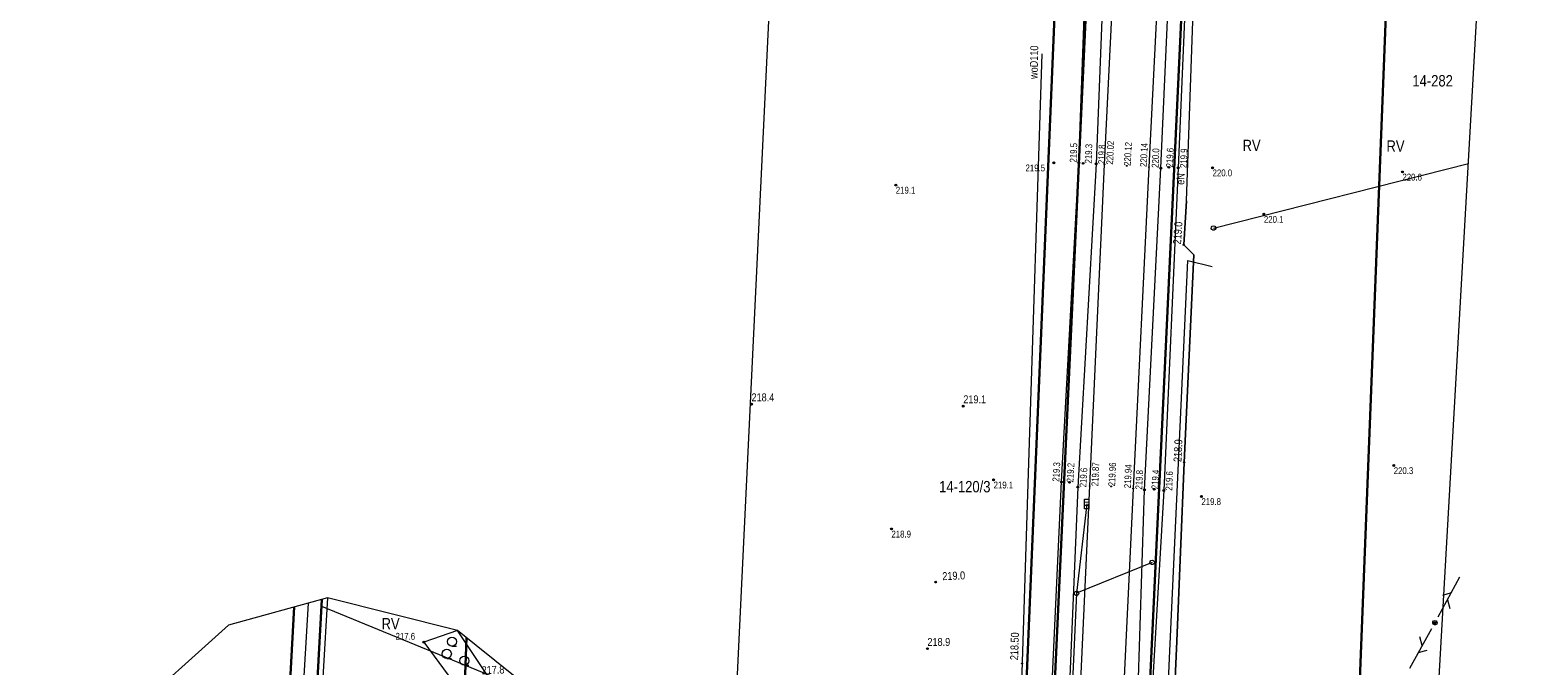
# Model space of a CAD drawing. Header units: metres. Extents: x 0 to 6601798, y -2700 to 5691112.
# Tile 56 of 61: x 6600116 to 6600282, y 5690510 to 5690580. Entities that reach past the tile are written whole.
import ezdxf
from ezdxf.enums import TextEntityAlignment as Align

# ---------------------------------------------------------------- set-up
doc = ezdxf.new("R2010")
doc.units = ezdxf.units.M
doc.header["$MEASUREMENT"] = 0
for name, color, linetype, lineweight in [('AS__Nowe_granice', 150, 'Continuous', 30), ('Dzialki', 150, 'Continuous', 30), ('Kl_uz', 7, 'Continuous', 5), ('Kontury', 7, 'Continuous', 5), ('Numery_dzialek', 150, 'Continuous', 5), ('OTK_L_0', 7, 'Continuous', 5), ('OTK_L_5', 7, 'Continuous', 5), ('OTR_T_0', 7, 'Continuous', 5), ('OTR_T_1', 7, 'Continuous', 5), ('OTZ_L_1', 7, 'Continuous', 5), ('P_SUK_T_1', 7, 'Continuous', 5), ('P_SUK_T_3', 7, 'Continuous', 5), ('P_SUKP_L_0', 7, 'Continuous', 5), ('podzial_uzytki', 7, 'Continuous', 5), ('SUP_T_2', 7, 'Continuous', 5), ('SUTP_L_0', 7, 'Continuous', 5), ('UEEOC_T_0', 7, 'Continuous', 5), ('UEEOO_T_0', 7, 'Continuous', 5), ('UEEPB_L_0', 7, 'Continuous', 5), ('UEEPON_L_0', 7, 'Continuous', 5), ('UTTOA_T_14', 7, 'Continuous', 5), ('UTTOA_T_15', 7, 'Continuous', 5), ('UTTPOM_L_1', 7, 'Continuous', 5), ('UWWOC_T_0', 7, 'Continuous', 5), ('UWWOO_T_0', 7, 'Continuous', 5), ('UWWPM_L_1', 7, 'Continuous', 5), ('Uzytki', 7, 'Continuous', 5), ('WWRPP_T_0', 7, 'Continuous', 5)]:
    doc.layers.add(name, color=color, linetype=linetype, lineweight=lineweight)
doc.styles.add('STYL_ARIAL', font='ARIALN.TTF')

# ---------------------------------------------------------------- blocks, each defined once
blk = doc.blocks.new('801')
at = {"color": 0}
for radius in [1, 0.9, 0.8, 0.7, 0.6, 0.5, 0.4, 0.3, 0.2, 0.1]:
    blk.add_circle((0, 0), radius, dxfattribs=at)
blk = doc.blocks.new('403')
at = {"color": 0}
blk.add_circle((0, 0), 0.5, dxfattribs=at)
blk = doc.blocks.new('4_SUKS')
at = {"color": 7, "flags": 128}
blk.add_lwpolyline([(0, 2.5), (1.352, 2.103), (2.274, 1.039), (2.475, -0.356), (1.889, -1.637), (0.704, -2.399), (-0.704, -2.399), (-1.889, -1.637), (-2.475, -0.356), (-2.274, 1.039), (-1.352, 2.103), (0, 2.5)], dxfattribs=at)
blk = doc.blocks.new('509')
at = {"color": 0}
for p, q in [((-5, -2.5), (-5, 2.5)), ((-5, 2.5), (5.5, 2.5)), ((-1.5, 2.5), (-1.5, -2.5)), ((2, 2.5), (2, -2.5)), ((5.5, 2.5), (5.5, -2.5)), ((5.5, -2.5), (-5, -2.5))]:
    blk.add_line(p, q, dxfattribs=at)
blk = doc.blocks.new('4_SUPP')
at = {"color": 7, "flags": 128}
blk.add_lwpolyline([(0, 2.5), (1.352, 2.103), (2.274, 1.039), (2.475, -0.356), (1.889, -1.637), (0.704, -2.399), (-0.704, -2.399), (-1.889, -1.637), (-2.475, -0.356), (-2.274, 1.039), (-1.352, 2.103), (0, 2.5)], dxfattribs=at)
blk = doc.blocks.new('UGE')
at = {"color": 7, "flags": 128}
blk.add_lwpolyline([(0, 0.625), (0.442, 0.442), (0.625, 0), (0.442, -0.442), (0, -0.625), (-0.442, -0.442), (-0.625, 0), (-0.442, 0.442), (0, 0.625)], dxfattribs=at)
blk = doc.blocks.new('SLS')
at = {"color": 7, "flags": 128}
blk.add_lwpolyline([(0, 2.5), (1.352, 2.103), (2.274, 1.039), (2.475, -0.356), (1.889, -1.637), (0.704, -2.399), (-0.704, -2.399), (-1.889, -1.637), (-2.475, -0.356), (-2.274, 1.039), (-1.352, 2.103), (0, 2.5)], dxfattribs=at)
blk = doc.blocks.new('PLT')
at = {"color": 7, "flags": 128}
for points in [[(7.5, 0), (57.5, 0)], [(28.75, 0), (21.679, -7.071)], [(37.5, 0), (30.429, 7.071)]]:
    blk.add_lwpolyline(points, dxfattribs=at)
blk = doc.blocks.new('UGW')
at = {"color": 7, "flags": 128}
blk.add_lwpolyline([(0, 0.625), (0.442, 0.442), (0.625, 0), (0.442, -0.442), (0, -0.625), (-0.442, -0.442), (-0.625, 0), (-0.442, 0.442), (0, 0.625)], dxfattribs=at)
blk = doc.blocks.new('941')
at = {"color": 0}
blk.add_line((0, -5), (5, -5), dxfattribs=at)
blk.add_circle((0, 0), 5, dxfattribs=at)
blk.add_circle((0, 0), 5, dxfattribs=at)

msp = doc.modelspace()

# ---------------------------------------------------------------- linework, layer by layer
at = {"color": 7, "linetype": 'Continuous', "lineweight": 0, "flags": 128}
for points in [[(6600202.93, 5690706.54), (6600192.79, 5690495.33), (6600176.89, 5690496.29), (6600170.91, 5690507.35), (6600162.66, 5690513.94), (6600148.36, 5690517.54), (6600137.48, 5690514.53), (6600126.14, 5690504.34), (6600121.65, 5690492.89), (6600119.99, 5690466.63), (6600115.64, 5690430.18), (6600142.63, 5690419.44), (6600173.56, 5690407.43), (6600179.09, 5690404.85), (6600184.98, 5690403.27), (6600189.51, 5690403.01), (6600173.29, 5690035.7)], [(6600251.64, 5690029.65), (6600268.02, 5690461.06), (6600281.59, 5690699.83)]]:
    msp.add_lwpolyline(points, dxfattribs=at)
at = {"layer": 'AS__Nowe_granice', "linetype": 'Continuous', "flags": 128}
for points in [[(6600223.3, 5690460.39), (6600233.64, 5690706.18)], [(6600237.57, 5690705.16), (6600226.2, 5690460.16)], [(6600247.99, 5690701.28), (6600236.59, 5690459.38)], [(6600260.02, 5690457.93), (6600269.36, 5690696.9)]]:
    msp.add_lwpolyline(points, dxfattribs=at)
at = {"layer": 'Dzialki', "linetype": 'Continuous', "flags": 128}
for points in [[(6600144.89, 5690464.96), (6600147.73, 5690517.36)], [(6600141.9, 5690465.14), (6600144.69, 5690516.53)], [(6600161.87, 5690463.92), (6600163.68, 5690513.13)]]:
    msp.add_lwpolyline(points, dxfattribs=at)
at = {"layer": 'Kontury', "color": 3, "linetype": 'Continuous', "flags": 128}
for points in [[(6600226.2, 5690460.16), (6600235.15, 5690652.96)], [(6600243.71, 5690610.56), (6600238.68, 5690503.69)]]:
    msp.add_lwpolyline(points, dxfattribs=at)
at = {"layer": 'OTK_L_0', "color": 7, "linetype": 'Continuous', "flags": 128}
for points in [[(6600233.89, 5690565.23), (6600235.5, 5690597.94)], [(6600240.42, 5690597.66), (6600238.79, 5690564.91)], [(6600232.26, 5690529.84), (6600233.89, 5690565.23)], [(6600238.79, 5690564.91), (6600237.05, 5690529.56)], [(6600231.08, 5690503.64), (6600232.26, 5690529.84)], [(6600237.05, 5690529.56), (6600235.8, 5690503.43)]]:
    msp.add_lwpolyline(points, dxfattribs=at)
at = {"layer": 'OTK_L_5', "color": 7, "linetype": 'Continuous', "flags": 128}
for points in [[(6600240.09, 5690564.81), (6600243.06, 5690630.83)], [(6600231.07, 5690565.41), (6600232.29, 5690598.57)], [(6600234.26, 5690598.03), (6600232.98, 5690565.28)], [(6600243.4, 5690597.63), (6600242, 5690564.85)], [(6600229.16, 5690530.28), (6600231.07, 5690565.41)], [(6600232.98, 5690565.28), (6600230.95, 5690529.72)], [(6600238.3, 5690529.42), (6600240.09, 5690564.81)], [(6600242, 5690564.85), (6600240.41, 5690529.35)], [(6600227.92, 5690503.38), (6600229.16, 5690530.28)], [(6600230.95, 5690529.72), (6600229.86, 5690503.63)], [(6600237.4, 5690501.83), (6600238.3, 5690529.42)], [(6600240.41, 5690529.35), (6600238.82, 5690501.8)], [(6600144.55, 5690487.92), (6600146.27, 5690516.96)], [(6600148.36, 5690517.54), (6600147.43, 5690501.24)]]:
    msp.add_lwpolyline(points, dxfattribs=at)
at = {"layer": 'OTZ_L_1', "color": 7, "linetype": 'Continuous', "flags": 128}
for points in [[(6600162.66, 5690513.94), (6600158.97, 5690512.66)], [(6600166.36, 5690508.44), (6600162.66, 5690513.94)], [(6600158.97, 5690512.66), (6600164.44, 5690505.26)]]:
    msp.add_lwpolyline(points, dxfattribs=at)
at = {"layer": 'P_SUKP_L_0', "color": 30, "linetype": 'Continuous', "flags": 128}
for points in [[(6600231.93, 5690527.89), (6600230.82, 5690518.03)], [(6600239.13, 5690521.43), (6600230.82, 5690518.03)], [(6600230.82, 5690518.03), (6600228.53, 5690467.98)]]:
    msp.add_lwpolyline(points, dxfattribs=at)
at = {"layer": 'SUTP_L_0', "color": 30, "linetype": 'Continuous', "flags": 128}
msp.add_lwpolyline([(6600245.89, 5690558.21), (6600273.94, 5690565.31)], dxfattribs=at)
at = {"layer": 'UEEPB_L_0', "color": 1, "linetype": 'Continuous', "flags": 128}
for points in [[(6600242.91, 5690561.2), (6600242.61, 5690556.38)], [(6600242.61, 5690556.38), (6600243.74, 5690555.28)], [(6600243.74, 5690555.28), (6600242.66, 5690532.44)], [(6600242.66, 5690532.44), (6600241.87, 5690512.77)], [(6600241.87, 5690512.77), (6600240.85, 5690490.53)]]:
    msp.add_lwpolyline(points, dxfattribs=at)
at = {"layer": 'UEEPON_L_0', "color": 1, "linetype": 'Continuous', "flags": 128}
for points in [[(6600242.91, 5690561.2), (6600243.61, 5690580.98)], [(6600242.61, 5690556.38), (6600242.91, 5690561.2)], [(6600243.74, 5690555.28), (6600242.61, 5690556.38)], [(6600242.66, 5690532.44), (6600243.74, 5690555.28)], [(6600241.87, 5690512.77), (6600242.66, 5690532.44)], [(6600240.85, 5690490.53), (6600241.87, 5690512.77)]]:
    msp.add_lwpolyline(points, dxfattribs=at)
at = {"layer": 'UTTPOM_L_1', "color": 30, "linetype": 'Continuous', "flags": 128}
for points in [[(6600241.01, 5690510.1), (6600243.05, 5690554.66)], [(6600243.05, 5690554.66), (6600245.75, 5690553.99)], [(6600239.41, 5690469.37), (6600241.01, 5690510.1)]]:
    msp.add_lwpolyline(points, dxfattribs=at)
at = {"layer": 'UWWPM_L_1', "color": 161, "linetype": 'Continuous', "flags": 128}
for points in [[(6600227, 5690577.4), (6600225.48, 5690531.26)], [(6600225.48, 5690531.26), (6600224.07, 5690486.25)]]:
    msp.add_lwpolyline(points, dxfattribs=at)
at = {"layer": 'Uzytki', "color": 3, "linetype": 'Continuous', "flags": 128}
for points in [[(6600226.2, 5690460.16), (6600235.15, 5690652.96)], [(6600245.68, 5690652.36), (6600238.68, 5690503.69)], [(6600147.74, 5690517.37), (6600147.7, 5690516.62)], [(6600147.7, 5690516.62), (6600170.92, 5690507.07)]]:
    msp.add_lwpolyline(points, dxfattribs=at)

# ---------------------------------------------------------------- block references
at = {"layer": 'Kl_uz', "color": 7, "linetype": 'Continuous', "xscale": 0.1, "yscale": 0.1, "zscale": 0.1}
for p in [(6600161.5, 5690511.37), (6600162.07, 5690512.72), (6600163.43, 5690510.62)]:
    msp.add_blockref('941', p, dxfattribs=at)
at = {"layer": 'OTR_T_0', "color": 7, "linetype": 'Continuous', "xscale": 0.1, "yscale": 0.1, "zscale": 0.1, "rotation": 0.0008399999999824}
for p in [(6600233.89, 5690565.23), (6600236.34, 5690565.07), (6600238.79, 5690564.91), (6600232.26, 5690529.84), (6600234.62, 5690529.8), (6600237.05, 5690529.56)]:
    msp.add_blockref('403', p, dxfattribs=at)
at = {"layer": 'OTR_T_1', "color": 7, "linetype": 'Continuous', "xscale": 0.1, "yscale": 0.1, "zscale": 0.1, "rotation": 0.0008399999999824}
for p in [(6600228.31, 5690565.4), (6600231.07, 5690565.41), (6600231.53, 5690565.34), (6600232.98, 5690565.28), (6600240.09, 5690564.81), (6600240.98, 5690564.9), (6600242, 5690564.85), (6600245.79, 5690564.85), (6600251.44, 5690559.74), (6600221.69, 5690530.51), (6600229.16, 5690530.28), (6600230.03, 5690530.24), (6600230.95, 5690529.72), (6600238.3, 5690529.42), (6600239.37, 5690529.48), (6600240.41, 5690529.35), (6600244.56, 5690528.69), (6600158.97, 5690512.66)]:
    msp.add_blockref('801', p, dxfattribs=at)
at = {"layer": 'OTR_T_1', "color": 7, "linetype": 'Continuous', "xscale": 0.1, "yscale": 0.1, "zscale": 0.1}
for p in [(6600266.68, 5690564.39), (6600210.92, 5690562.95), (6600265.73, 5690532.09), (6600210.44, 5690525.11)]:
    msp.add_blockref('801', p, dxfattribs=at)
at = {"layer": 'P_SUK_T_1', "color": 7, "linetype": 'Continuous', "xscale": 0.1, "yscale": 0.1, "zscale": 0.1, "rotation": 269.35892}
msp.add_blockref('509', (6600231.93, 5690527.89), dxfattribs=at)
at = {"layer": 'P_SUK_T_3', "color": 30, "linetype": 'Continuous', "xscale": 0.1, "yscale": 0.1, "zscale": 0.1}
for p in [(6600239.13, 5690521.43), (6600230.82, 5690518.03)]:
    msp.add_blockref('4_SUKS', p, dxfattribs=at)
at = {"layer": 'SUP_T_2', "color": 7, "linetype": 'Continuous', "xscale": 0.1, "yscale": 0.1, "zscale": 0.1}
msp.add_blockref('4_SUPP', (6600245.89, 5690558.21), dxfattribs=at)
at = {"layer": 'UEEOC_T_0', "color": 1, "linetype": 'Continuous', "xscale": 0.1, "yscale": 0.1, "zscale": 0.1}
for p in [(6600242.61, 5690556.38), (6600242.66, 5690532.44)]:
    msp.add_blockref('UGE', p, dxfattribs=at)
at = {"layer": 'UTTOA_T_14', "color": 30, "linetype": 'Continuous', "xscale": 0.1, "yscale": 0.1, "zscale": 0.1}
for rotation in [61.40472999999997, 240.82646]:
    msp.add_blockref('PLT', (6600270.26, 5690514.79), dxfattribs=dict(at, rotation=rotation))
at = {"layer": 'UTTOA_T_15', "color": 30, "linetype": 'Continuous', "xscale": 0.1, "yscale": 0.1, "zscale": 0.1, "rotation": 2.41215}
msp.add_blockref('SLS', (6600270.26, 5690514.79), dxfattribs=at)
at = {"layer": 'UWWOC_T_0', "color": 161, "linetype": 'Continuous', "xscale": 0.1, "yscale": 0.1, "zscale": 0.1, "rotation": 2.400689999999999}
msp.add_blockref('UGW', (6600224.82, 5690510.3), dxfattribs=at)
at = {"layer": 'WWRPP_T_0', "color": 7, "linetype": 'Continuous', "xscale": 0.1, "yscale": 0.1, "zscale": 0.1}
for p in [(6600195.04, 5690538.85), (6600218.35, 5690538.63), (6600214.4, 5690511.94)]:
    msp.add_blockref('801', p, dxfattribs=at)
for p, rotation in [((6600215.31, 5690519.27), 2.39496), ((6600270.26, 5690514.79), 2.41215)]:
    msp.add_blockref('801', p, dxfattribs=dict(at, rotation=rotation))

# ---------------------------------------------------------------- texts
at = {"layer": 'Kl_uz', "color": 3, "linetype": 'Continuous', "style": 'STYL_ARIAL'}
msp.add_text('RV', height=1.25, dxfattribs=at).set_placement((6600154.32, 5690513.68), align=Align.BOTTOM_LEFT)
at = {"layer": 'Numery_dzialek', "linetype": 'Continuous', "style": 'STYL_ARIAL'}
for s, p in [('14-282', (6600267.78, 5690575.05)), ('14-120/3', (6600215.69, 5690530.39))]:
    msp.add_text(s, height=1.25, dxfattribs=at).set_placement(p, align=Align.TOP_LEFT)
at = {"layer": 'OTR_T_0', "color": 7, "linetype": 'Continuous', "style": 'STYL_ARIAL'}
for s, rotation, p in [('220.02', 87.2, (6600234.08, 5690565.22)), ('219.87', 87.4, (6600232.45, 5690529.83))]:
    msp.add_text(s, height=0.75, rotation=rotation, dxfattribs=at).set_placement(p, align=Align.TOP_LEFT)
for s, rotation, p in [('220.12', 87.2, (6600236.4, 5690565.06)), ('219.96', 87.4, (6600234.68, 5690529.8))]:
    msp.add_text(s, height=0.75, rotation=rotation, dxfattribs=at).set_placement(p, align=Align.MIDDLE_LEFT)
for s, p in [('220.14', (6600238.76, 5690564.91)), ('219.94', (6600237.01, 5690529.56))]:
    msp.add_text(s, height=0.75, rotation=87.2, dxfattribs=at).set_placement(p, align=Align.BOTTOM_LEFT)
at = {"layer": 'OTR_T_1', "color": 7, "linetype": 'Continuous', "style": 'STYL_ARIAL'}
for s, rotation, p in [('219.5', 87.9, (6600231.04, 5690565.41)), ('220.0', 87.4, (6600240.06, 5690564.82)), ('219.3', 86.9, (6600229.13, 5690530.28)), ('219.8', 87.1, (6600238.26, 5690529.42))]:
    msp.add_text(s, height=0.75, rotation=rotation, dxfattribs=at).set_placement(p, align=Align.BOTTOM_LEFT)
for s, rotation, p in [('219.3', 87.9, (6600231.72, 5690565.34)), ('219.8', 87.8, (6600233.17, 5690565.27)), ('219.9', 87.5, (6600242.19, 5690564.84)), ('219.6', 86.7, (6600231.14, 5690529.71)), ('219.6', 87.4, (6600240.59, 5690529.34))]:
    msp.add_text(s, height=0.75, rotation=rotation, dxfattribs=at).set_placement(p, align=Align.TOP_LEFT)
for s, rotation, p in [('219.6', 87.4, (6600241.04, 5690564.89)), ('219.2', 86.9, (6600230.09, 5690530.23)), ('219.4', 87.1, (6600239.43, 5690529.48))]:
    msp.add_text(s, height=0.75, rotation=rotation, dxfattribs=at).set_placement(p, align=Align.MIDDLE_LEFT)
msp.add_text('219.5', height=0.75, dxfattribs=at).set_placement((6600227.35, 5690565.21), align=Align.TOP_RIGHT)
for s, p in [('220.0', (6600245.79, 5690564.66)), ('220.6', (6600266.68, 5690564.2)), ('219.1', (6600210.92, 5690562.76)), ('220.1', (6600251.44, 5690559.55)), ('220.3', (6600265.73, 5690531.9)), ('219.1', (6600221.69, 5690530.32)), ('219.8', (6600244.56, 5690528.5)), ('218.9', (6600210.44, 5690524.92))]:
    msp.add_text(s, height=0.75, dxfattribs=at).set_placement(p, align=Align.TOP_LEFT)
msp.add_text('217.6', height=0.75, dxfattribs=at).set_placement((6600158.01, 5690512.7), align=Align.BOTTOM_RIGHT)
at = {"layer": 'podzial_uzytki', "color": 3, "linetype": 'Continuous', "style": 'STYL_ARIAL'}
for p in [(6600249.09, 5690567.93), (6600264.93, 5690567.86)]:
    msp.add_text('RV', height=1.25, dxfattribs=at).set_placement(p, align=Align.TOP_LEFT)
at = {"layer": 'UEEOC_T_0', "color": 1, "linetype": 'Continuous', "style": 'STYL_ARIAL'}
for s, rotation, p in [('219.0', 86.2132, (6600242.57, 5690556.38)), ('218.9', 87.2701, (6600242.62, 5690532.44))]:
    msp.add_text(s, height=0.875, rotation=rotation, dxfattribs=at).set_placement(p, align=Align.BOTTOM_LEFT)
at = {"layer": 'UEEOO_T_0', "color": 1, "linetype": 'Continuous', "style": 'STYL_ARIAL'}
msp.add_text('eN', height=0.875, rotation=88.0966, dxfattribs=at).set_placement((6600242.93, 5690562.96), align=Align.BOTTOM_LEFT)
at = {"layer": 'UWWOC_T_0', "color": 161, "linetype": 'Continuous', "style": 'STYL_ARIAL'}
msp.add_text('218.50', height=0.875, rotation=88.1669, dxfattribs=at).set_placement((6600224.64, 5690510.65), align=Align.BOTTOM_LEFT)
at = {"layer": 'UWWOO_T_0', "color": 161, "linetype": 'Continuous', "style": 'STYL_ARIAL'}
msp.add_text('woD110', height=0.875, rotation=88.6048, dxfattribs=at).set_placement((6600226.78, 5690574.61), align=Align.BOTTOM_LEFT)
at = {"layer": 'WWRPP_T_0', "color": 7, "linetype": 'Continuous', "style": 'STYL_ARIAL'}
for s, p in [('218.4', (6600195.04, 5690538.89)), ('219.1', (6600218.35, 5690538.67)), ('218.9', (6600214.4, 5690511.98))]:
    msp.add_text(s, height=0.875, dxfattribs=at).set_placement(p, align=Align.BOTTOM_LEFT)
for s, rotation, p in [('219.0', 2.3961, (6600216.07, 5690519.21)), ('217.8', 2.3842, (6600165.36, 5690508.85))]:
    msp.add_text(s, height=0.875, rotation=rotation, dxfattribs=at).set_placement(p, align=Align.BOTTOM_LEFT)

doc.saveas('drawing.dxf')
